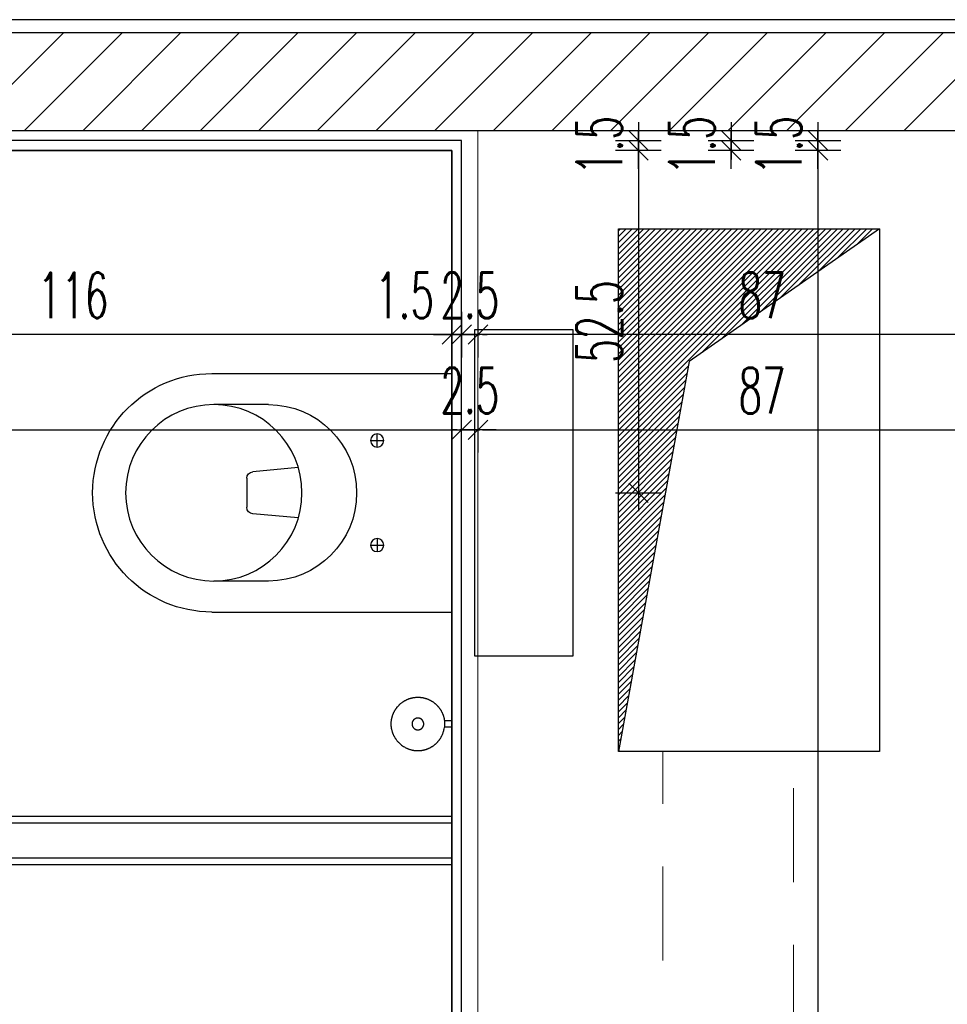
# Model space of a CAD drawing. Header units: centimetres. Extents: x -15121 to 30567, y -60641 to 0.
# Tile 27 of 256: x 2087 to 2229, y -25292 to -25142. Entities that reach past the tile are written whole.
import ezdxf

# ---------------------------------------------------------------- set-up
doc = ezdxf.new("R2010")
doc.units = ezdxf.units.CM
doc.header["$LTSCALE"] = 60
doc.linetypes.add('KRESKOWA', pattern=[0.4, 0.24, -0.16])
for name, color, linetype in [('A-----SZ', 8, 'Continuous'), ('AIKA podłoga wc pod meble', 8, 'Continuous'), ('AIKA sanitariaty', 7, 'Continuous'), ('AIKA TYNK', 5, 'Continuous'), ('AIKA widokowe', 7, 'Continuous'), ('AIKA wymiarowanie wc rzut', 7, 'Continuous'), ('AIKA ŚCIANA', 8, 'Continuous')]:
    doc.layers.add(name, color=color, linetype=linetype)
doc.layers.add('opisy', color=1, linetype='Continuous', lineweight=15)
doc.styles.add('wymiar', font='txt.shx', dxfattribs={"width": 0.6})
doc.dimstyles.new('Dwudziestka', dxfattribs={"dimtxt": 7, "dimasz": 0.7, "dimexe": 5, "dimexo": 0, "dimgap": 2.5, "dimtad": 1, "dimtoh": 1, "dimdec": 3, "dimrnd": 0.5, "dimdsep": 46, "dimtxsty": 'wymiar', "dimblk": 'znacznik', "dimcen": 0, "dimdle": 5, "dimse1": 1, "dimse2": 1, "dimclrd": 256, "dimclre": 256, "dimclrt": 256, "dimadec": 0, "dimazin": 0, "dimtfac": 0.4, "dimtdec": 3, "dimtix": 1, "dimtofl": 0, "dimtmove": 2, "dimatfit": 3, "dimldrblk": 'znacznik', "dimfxl": 1, "dimtolj": 1, "dimarcsym": 0})

# ---------------------------------------------------------------- blocks, each defined once
blk = doc.blocks.new('toaleta top')
at = {"layer": 'AIKA sanitariaty'}
for p, q in [((-18.25, 39.75), (-18.25, 3)), ((-13.5, 31.08), (-13.5, 39.45)), ((13.5, 31.08), (13.5, 39.45)), ((18.25, 39.75), (18.25, 3)), ((-3.85, 26.52), (-3.22, 33.48)), ((-2.22, 34.39), (2.22, 34.39)), ((3.85, 26.52), (3.22, 33.48)), ((-8, 15.44), (-8, 13.44)), ((8, 15.44), (8, 13.44)), ((-7, 14.44), (-9, 14.44)), ((7, 14.44), (9, 14.44)), ((-18.25, 3), (18.25, 3)), ((25, -0.5), (-25, -0.5)), ((-25, -0.5), (-25, -15.5)), ((25, -15.5), (25, -0.5)), ((-25, -15.5), (25, -15.5))]:
    blk.add_line(p, q, dxfattribs=at)
for centre, radius in [((0, 39.45), 13.5), ((-8, 14.44), 1), ((8, 14.44), 1)]:
    blk.add_circle(centre, radius, dxfattribs=at)
for centre, radius, start, end in [((0, 39.75), 18.25, 0, 180), ((-2.22, 33.39), 1, 90, 174.822), ((2.22, 33.39), 1, 5.178, 90), ((0, 31.08), 13.5, 180, 0)]:
    blk.add_arc(centre, radius, start, end, dxfattribs=at)
blk = doc.blocks.new('sl parawan')
at = {"layer": 'AIKA widokowe'}
for p, q in [((57.5, 110.72), (-51.65, 110.72)), ((57.5, 109.72), (-52.65, 109.72)), ((-52.65, 104.42), (57.5, 104.42)), ((-51.65, 103.42), (57.5, 103.42)), ((-51.65, 103.42), (57.5, 103.42))]:
    blk.add_line(p, q, dxfattribs=at)
blk = doc.blocks.new('sl szczotka rzut')
at = {"layer": 'AIKA sanitariaty', "transparency": 33554610}
for p, q in [((22238.01, -28535.25), (22238.01, -28534.12)), ((22239.01, -28535.25), (22238.01, -28535.25)), ((22239.01, -28535.25), (22239.01, -28534.12))]:
    blk.add_line(p, q, dxfattribs=at)
for points in [[(22235.26, -28527.56), (22235.39, -28527.42), (22235.5, -28527.29), (22235.6, -28527.19), (22235.69, -28527.1), (22235.78, -28527.02), (22235.85, -28526.95), (22235.92, -28526.89), (22235.99, -28526.84), (22236.06, -28526.79), (22236.12, -28526.74), (22236.18, -28526.7), (22236.24, -28526.66), (22236.3, -28526.62), (22236.35, -28526.58), (22236.41, -28526.55), (22236.47, -28526.51), (22236.53, -28526.48), (22236.59, -28526.45), (22236.65, -28526.42), (22236.71, -28526.39), (22236.77, -28526.36), (22236.83, -28526.33), (22236.89, -28526.3), (22236.95, -28526.28), (22237.01, -28526.25), (22237.07, -28526.23), (22237.14, -28526.2), (22237.2, -28526.18), (22237.26, -28526.16), (22237.33, -28526.14), (22237.39, -28526.12), (22237.46, -28526.1), (22237.52, -28526.09), (22237.59, -28526.07), (22237.65, -28526.06), (22237.72, -28526.04), (22237.78, -28526.03), (22237.85, -28526.02), (22237.91, -28526.01), (22237.98, -28526), (22238.05, -28525.99), (22238.11, -28525.98), (22238.18, -28525.98), (22238.25, -28525.97), (22238.31, -28525.97), (22238.38, -28525.97), (22238.45, -28525.97), (22238.51, -28525.97), (22238.58, -28525.97), (22238.65, -28525.97), (22238.71, -28525.97), (22238.78, -28525.97), (22238.85, -28525.98), (22238.91, -28525.98), (22238.98, -28525.99), (22239.05, -28526), (22239.11, -28526.01), (22239.18, -28526.02), (22239.25, -28526.03), (22239.31, -28526.04), (22239.38, -28526.06), (22239.44, -28526.07), (22239.51, -28526.09), (22239.57, -28526.1), (22239.64, -28526.12), (22239.7, -28526.14), (22239.76, -28526.16), (22239.83, -28526.18), (22239.89, -28526.2), (22239.95, -28526.23), (22240.02, -28526.25), (22240.08, -28526.28), (22240.14, -28526.3), (22240.2, -28526.33), (22240.26, -28526.36), (22240.32, -28526.39), (22240.38, -28526.42), (22240.44, -28526.45), (22240.5, -28526.48), (22240.56, -28526.51), (22240.62, -28526.55), (22240.67, -28526.58), (22240.73, -28526.62), (22240.79, -28526.65), (22240.84, -28526.69), (22240.9, -28526.73), (22240.95, -28526.77), (22241, -28526.81), (22241.06, -28526.85), (22241.11, -28526.89), (22241.16, -28526.94), (22241.21, -28526.98), (22241.26, -28527.02), (22241.31, -28527.07), (22241.36, -28527.12), (22241.41, -28527.16), (22241.45, -28527.21), (22241.5, -28527.26), (22241.54, -28527.31), (22241.59, -28527.36), (22241.63, -28527.41), (22241.67, -28527.46), (22241.72, -28527.51), (22241.76, -28527.56), (22241.8, -28527.62), (22241.84, -28527.67), (22241.88, -28527.73), (22241.91, -28527.78), (22241.95, -28527.84), (22241.99, -28527.89), (22242.02, -28527.95), (22242.05, -28528.01), (22242.09, -28528.07), (22242.12, -28528.13), (22242.15, -28528.19), (22242.18, -28528.25), (22242.21, -28528.31), (22242.24, -28528.37), (22242.27, -28528.43), (22242.29, -28528.49), (22242.32, -28528.55), (22242.34, -28528.61), (22242.36, -28528.68), (22242.39, -28528.74), (22242.41, -28528.8), (22242.43, -28528.87), (22242.45, -28528.93), (22242.46, -28529), (22242.48, -28529.06), (22242.5, -28529.13), (22242.51, -28529.19), (22242.52, -28529.26), (22242.54, -28529.32), (22242.55, -28529.39), (22242.56, -28529.45), (22242.57, -28529.52), (22242.58, -28529.59), (22242.58, -28529.65), (22242.59, -28529.72), (22242.59, -28529.79), (22242.6, -28529.85), (22242.6, -28529.92), (22242.6, -28529.99), (22242.6, -28530.05), (22242.6, -28530.12), (22242.6, -28530.19), (22242.6, -28530.25), (22242.59, -28530.32), (22242.59, -28530.39), (22242.58, -28530.45), (22242.58, -28530.52), (22242.57, -28530.59), (22242.56, -28530.65), (22242.55, -28530.72), (22242.54, -28530.79), (22242.52, -28530.85), (22242.51, -28530.92), (22242.5, -28530.98), (22242.48, -28531.05), (22242.46, -28531.11), (22242.45, -28531.18), (22242.43, -28531.24), (22242.41, -28531.3), (22242.39, -28531.37), (22242.36, -28531.43), (22242.34, -28531.49), (22242.32, -28531.56), (22242.29, -28531.62), (22242.27, -28531.68), (22242.24, -28531.74), (22242.21, -28531.8), (22242.18, -28531.86), (22242.15, -28531.92), (22242.12, -28531.98), (22242.09, -28532.04), (22242.05, -28532.1), (22242.02, -28532.16), (22241.99, -28532.21), (22241.95, -28532.27), (22241.91, -28532.33), (22241.88, -28532.38), (22241.84, -28532.44), (22241.8, -28532.49), (22241.76, -28532.54), (22241.72, -28532.6), (22241.67, -28532.65), (22241.63, -28532.7), (22241.59, -28532.75), (22241.54, -28532.8), (22241.5, -28532.85), (22241.45, -28532.9), (22241.41, -28532.94), (22241.36, -28532.99), (22241.31, -28533.04), (22241.26, -28533.08), (22241.21, -28533.13), (22241.16, -28533.17), (22241.11, -28533.21), (22241.06, -28533.26), (22241, -28533.3), (22240.95, -28533.34), (22240.9, -28533.38), (22240.84, -28533.42), (22240.79, -28533.45), (22240.73, -28533.49), (22240.67, -28533.53), (22240.62, -28533.56), (22240.56, -28533.59), (22240.5, -28533.63), (22240.44, -28533.66), (22240.38, -28533.69), (22240.32, -28533.72), (22240.26, -28533.75), (22240.2, -28533.78), (22240.14, -28533.8), (22240.08, -28533.83), (22240.02, -28533.86), (22239.95, -28533.88), (22239.89, -28533.9), (22239.83, -28533.93), (22239.76, -28533.95), (22239.7, -28533.97), (22239.64, -28533.99), (22239.57, -28534), (22239.51, -28534.02), (22239.44, -28534.04), (22239.38, -28534.05), (22239.32, -28534.06), (22239.27, -28534.07), (22239.22, -28534.09), (22239.17, -28534.09), (22239.13, -28534.1), (22239.1, -28534.11), (22239.07, -28534.11), (22239.05, -28534.11), (22239.03, -28534.12), (22239.01, -28534.12), (22238.99, -28534.12), (22238.97, -28534.12), (22238.94, -28534.12), (22238.9, -28534.13), (22238.86, -28534.13), (22238.81, -28534.13), (22238.75, -28534.13), (22238.69, -28534.14), (22238.62, -28534.14), (22238.55, -28534.14), (22238.47, -28534.14), (22238.39, -28534.14), (22238.31, -28534.13), (22238.23, -28534.13), (22238.16, -28534.13), (22238.1, -28534.12), (22238.04, -28534.12), (22238, -28534.12), (22237.98, -28534.12)], [(22235.26, -28527.56), (22235.16, -28527.72), (22235.07, -28527.86), (22234.99, -28527.98), (22234.93, -28528.09), (22234.88, -28528.19), (22234.83, -28528.29), (22234.79, -28528.37), (22234.76, -28528.45), (22234.73, -28528.52), (22234.7, -28528.6), (22234.67, -28528.67), (22234.65, -28528.73), (22234.62, -28528.8), (22234.6, -28528.87), (22234.58, -28528.93), (22234.56, -28529), (22234.55, -28529.06), (22234.53, -28529.13), (22234.52, -28529.19), (22234.5, -28529.26), (22234.49, -28529.32), (22234.48, -28529.39), (22234.47, -28529.45), (22234.46, -28529.52), (22234.45, -28529.59), (22234.45, -28529.65), (22234.44, -28529.72), (22234.43, -28529.79), (22234.43, -28529.85), (22234.43, -28529.92), (22234.43, -28529.99), (22234.43, -28530.05), (22234.43, -28530.12), (22234.43, -28530.19), (22234.43, -28530.25), (22234.43, -28530.32), (22234.44, -28530.39), (22234.45, -28530.45), (22234.45, -28530.52), (22234.46, -28530.59), (22234.47, -28530.65), (22234.48, -28530.72), (22234.49, -28530.79), (22234.5, -28530.85), (22234.52, -28530.92), (22234.53, -28530.98), (22234.55, -28531.05), (22234.56, -28531.11), (22234.58, -28531.18), (22234.6, -28531.24), (22234.62, -28531.3), (22234.64, -28531.37), (22234.66, -28531.43), (22234.69, -28531.49), (22234.71, -28531.56), (22234.74, -28531.62), (22234.76, -28531.68), (22234.79, -28531.74), (22234.82, -28531.8), (22234.85, -28531.86), (22234.88, -28531.92), (22234.91, -28531.98), (22234.94, -28532.04), (22234.97, -28532.1), (22235.01, -28532.16), (22235.04, -28532.21), (22235.08, -28532.27), (22235.11, -28532.33), (22235.15, -28532.38), (22235.19, -28532.44), (22235.23, -28532.49), (22235.27, -28532.54), (22235.31, -28532.6), (22235.35, -28532.65), (22235.4, -28532.7), (22235.44, -28532.75), (22235.48, -28532.8), (22235.53, -28532.85), (22235.58, -28532.9), (22235.62, -28532.94), (22235.67, -28532.99), (22235.72, -28533.04), (22235.77, -28533.08), (22235.82, -28533.13), (22235.87, -28533.17), (22235.92, -28533.21), (22235.97, -28533.26), (22236.03, -28533.3), (22236.08, -28533.34), (22236.13, -28533.38), (22236.19, -28533.42), (22236.24, -28533.45), (22236.3, -28533.49), (22236.36, -28533.53), (22236.41, -28533.56), (22236.47, -28533.59), (22236.53, -28533.63), (22236.59, -28533.66), (22236.65, -28533.69), (22236.71, -28533.72), (22236.78, -28533.75), (22236.84, -28533.78), (22236.92, -28533.81), (22236.99, -28533.85), (22237.07, -28533.88), (22237.16, -28533.91), (22237.26, -28533.94), (22237.37, -28533.97), (22237.49, -28534.01), (22237.63, -28534.04), (22237.79, -28534.08), (22237.98, -28534.12)]]:
    blk.add_lwpolyline(points, dxfattribs=at)
blk.add_lwpolyline([(22239.38, -28530.29), (22239.39, -28530.27), (22239.39, -28530.26), (22239.39, -28530.24), (22239.39, -28530.23), (22239.4, -28530.21), (22239.4, -28530.2), (22239.4, -28530.19), (22239.4, -28530.17), (22239.41, -28530.16), (22239.41, -28530.14), (22239.41, -28530.13), (22239.41, -28530.11), (22239.41, -28530.1), (22239.41, -28530.08), (22239.41, -28530.07), (22239.41, -28530.05), (22239.41, -28530.04), (22239.41, -28530.02), (22239.41, -28530.01), (22239.41, -28530), (22239.41, -28529.98), (22239.41, -28529.97), (22239.41, -28529.95), (22239.4, -28529.94), (22239.4, -28529.92), (22239.4, -28529.91), (22239.4, -28529.89), (22239.39, -28529.88), (22239.39, -28529.86), (22239.39, -28529.85), (22239.39, -28529.84), (22239.38, -28529.82), (22239.38, -28529.81), (22239.37, -28529.79), (22239.37, -28529.78), (22239.36, -28529.77), (22239.36, -28529.75), (22239.35, -28529.74), (22239.35, -28529.72), (22239.34, -28529.71), (22239.34, -28529.7), (22239.33, -28529.68), (22239.33, -28529.67), (22239.32, -28529.66), (22239.31, -28529.64), (22239.31, -28529.63), (22239.3, -28529.62), (22239.29, -28529.6), (22239.28, -28529.59), (22239.28, -28529.58), (22239.27, -28529.57), (22239.26, -28529.55), (22239.25, -28529.54), (22239.24, -28529.53), (22239.24, -28529.52), (22239.23, -28529.51), (22239.22, -28529.5), (22239.21, -28529.48), (22239.2, -28529.47), (22239.19, -28529.46), (22239.18, -28529.45), (22239.17, -28529.44), (22239.16, -28529.43), (22239.15, -28529.42), (22239.14, -28529.41), (22239.13, -28529.4), (22239.12, -28529.39), (22239.11, -28529.38), (22239.1, -28529.37), (22239.08, -28529.36), (22239.07, -28529.35), (22239.06, -28529.34), (22239.05, -28529.33), (22239.04, -28529.32), (22239.03, -28529.32), (22239.01, -28529.31), (22239, -28529.3), (22238.99, -28529.29), (22238.98, -28529.28), (22238.96, -28529.28), (22238.95, -28529.27), (22238.94, -28529.26), (22238.92, -28529.25), (22238.91, -28529.25), (22238.9, -28529.24), (22238.88, -28529.24), (22238.87, -28529.23), (22238.86, -28529.22), (22238.84, -28529.22), (22238.83, -28529.21), (22238.82, -28529.21), (22238.8, -28529.2), (22238.79, -28529.2), (22238.77, -28529.19), (22238.76, -28529.19), (22238.75, -28529.19), (22238.73, -28529.18), (22238.72, -28529.18), (22238.7, -28529.18), (22238.69, -28529.17), (22238.67, -28529.17), (22238.66, -28529.17), (22238.65, -28529.17), (22238.63, -28529.16), (22238.62, -28529.16), (22238.6, -28529.16), (22238.59, -28529.16), (22238.57, -28529.16), (22238.56, -28529.16), (22238.54, -28529.16), (22238.53, -28529.16), (22238.51, -28529.16), (22238.5, -28529.16), (22238.48, -28529.16), (22238.47, -28529.16), (22238.46, -28529.16), (22238.44, -28529.16), (22238.43, -28529.16), (22238.41, -28529.16), (22238.4, -28529.16), (22238.38, -28529.17), (22238.37, -28529.17), (22238.35, -28529.17), (22238.34, -28529.17), (22238.32, -28529.18), (22238.31, -28529.18), (22238.3, -28529.18), (22238.28, -28529.19), (22238.27, -28529.19), (22238.25, -28529.19), (22238.24, -28529.2), (22238.23, -28529.2), (22238.21, -28529.21), (22238.2, -28529.21), (22238.18, -28529.22), (22238.17, -28529.22), (22238.16, -28529.23), (22238.14, -28529.24), (22238.13, -28529.24), (22238.12, -28529.25), (22238.1, -28529.25), (22238.09, -28529.26), (22238.08, -28529.27), (22238.07, -28529.28), (22238.05, -28529.28), (22238.04, -28529.29), (22238.03, -28529.3), (22238.02, -28529.31), (22238, -28529.32), (22237.99, -28529.32), (22237.98, -28529.33), (22237.97, -28529.34), (22237.96, -28529.35), (22237.94, -28529.36), (22237.93, -28529.37), (22237.92, -28529.38), (22237.91, -28529.39), (22237.9, -28529.4), (22237.89, -28529.41), (22237.88, -28529.42), (22237.87, -28529.43), (22237.86, -28529.44), (22237.85, -28529.45), (22237.84, -28529.46), (22237.83, -28529.47), (22237.82, -28529.48), (22237.81, -28529.5), (22237.8, -28529.51), (22237.79, -28529.52), (22237.78, -28529.53), (22237.78, -28529.54), (22237.77, -28529.55), (22237.76, -28529.57), (22237.75, -28529.58), (22237.74, -28529.59), (22237.74, -28529.6), (22237.73, -28529.62), (22237.72, -28529.63), (22237.72, -28529.64), (22237.71, -28529.66), (22237.7, -28529.67), (22237.7, -28529.68), (22237.69, -28529.7), (22237.68, -28529.71), (22237.68, -28529.72), (22237.67, -28529.74), (22237.67, -28529.75), (22237.66, -28529.77), (22237.66, -28529.78), (22237.65, -28529.79), (22237.65, -28529.81), (22237.65, -28529.82), (22237.64, -28529.84), (22237.64, -28529.85), (22237.64, -28529.86), (22237.63, -28529.88), (22237.63, -28529.89), (22237.63, -28529.91), (22237.63, -28529.92), (22237.62, -28529.94), (22237.62, -28529.95), (22237.62, -28529.97), (22237.62, -28529.98), (22237.62, -28530), (22237.62, -28530.01), (22237.62, -28530.02), (22237.62, -28530.04), (22237.62, -28530.05), (22237.62, -28530.07), (22237.62, -28530.08), (22237.62, -28530.1), (22237.62, -28530.11), (22237.62, -28530.13), (22237.62, -28530.14), (22237.62, -28530.16), (22237.62, -28530.17), (22237.63, -28530.19), (22237.63, -28530.2), (22237.63, -28530.21), (22237.63, -28530.23), (22237.64, -28530.24), (22237.64, -28530.26), (22237.64, -28530.27), (22237.65, -28530.29), (22237.65, -28530.3), (22237.65, -28530.31), (22237.66, -28530.33), (22237.66, -28530.34), (22237.67, -28530.36), (22237.67, -28530.37), (22237.68, -28530.38), (22237.68, -28530.4), (22237.69, -28530.41), (22237.7, -28530.42), (22237.7, -28530.44), (22237.71, -28530.45), (22237.72, -28530.46), (22237.72, -28530.48), (22237.73, -28530.49), (22237.74, -28530.5), (22237.74, -28530.52), (22237.75, -28530.53), (22237.76, -28530.54), (22237.77, -28530.55), (22237.78, -28530.56), (22237.78, -28530.58), (22237.79, -28530.59), (22237.8, -28530.6), (22237.81, -28530.61), (22237.82, -28530.62), (22237.83, -28530.63), (22237.84, -28530.65), (22237.85, -28530.66), (22237.86, -28530.67), (22237.87, -28530.68), (22237.88, -28530.69), (22237.89, -28530.7), (22237.9, -28530.71), (22237.91, -28530.72), (22237.92, -28530.73), (22237.93, -28530.74), (22237.94, -28530.75), (22237.96, -28530.76), (22237.97, -28530.77), (22237.98, -28530.78), (22237.99, -28530.78), (22238, -28530.79), (22238.02, -28530.8), (22238.03, -28530.81), (22238.04, -28530.82), (22238.05, -28530.82), (22238.07, -28530.83), (22238.08, -28530.84), (22238.09, -28530.85), (22238.1, -28530.85), (22238.12, -28530.86), (22238.13, -28530.87), (22238.14, -28530.87), (22238.16, -28530.88), (22238.17, -28530.88), (22238.18, -28530.89), (22238.2, -28530.89), (22238.21, -28530.9), (22238.23, -28530.9), (22238.24, -28530.91), (22238.25, -28530.91), (22238.27, -28530.92), (22238.28, -28530.92), (22238.3, -28530.92), (22238.31, -28530.93), (22238.32, -28530.93), (22238.34, -28530.93), (22238.35, -28530.94), (22238.37, -28530.94), (22238.38, -28530.94), (22238.4, -28530.94), (22238.41, -28530.95), (22238.43, -28530.95), (22238.44, -28530.95), (22238.46, -28530.95), (22238.47, -28530.95), (22238.48, -28530.95), (22238.5, -28530.95), (22238.51, -28530.95), (22238.53, -28530.95), (22238.54, -28530.95), (22238.56, -28530.95), (22238.57, -28530.95), (22238.59, -28530.95), (22238.6, -28530.95), (22238.62, -28530.95), (22238.63, -28530.94), (22238.65, -28530.94), (22238.66, -28530.94), (22238.67, -28530.94), (22238.69, -28530.93), (22238.7, -28530.93), (22238.72, -28530.93), (22238.73, -28530.92), (22238.75, -28530.92), (22238.76, -28530.92), (22238.77, -28530.91), (22238.79, -28530.91), (22238.8, -28530.9), (22238.82, -28530.9), (22238.83, -28530.89), (22238.84, -28530.89), (22238.86, -28530.88), (22238.87, -28530.88), (22238.88, -28530.87), (22238.9, -28530.87), (22238.91, -28530.86), (22238.92, -28530.85), (22238.94, -28530.85), (22238.95, -28530.84), (22238.96, -28530.83), (22238.98, -28530.82), (22238.99, -28530.82), (22239, -28530.81), (22239.01, -28530.8), (22239.03, -28530.79), (22239.04, -28530.78), (22239.05, -28530.78), (22239.06, -28530.77), (22239.07, -28530.76), (22239.08, -28530.75), (22239.1, -28530.74), (22239.11, -28530.73), (22239.12, -28530.72), (22239.13, -28530.71), (22239.14, -28530.7), (22239.15, -28530.69), (22239.16, -28530.68), (22239.17, -28530.67), (22239.18, -28530.66), (22239.19, -28530.65), (22239.2, -28530.63), (22239.21, -28530.62), (22239.22, -28530.61), (22239.23, -28530.6), (22239.24, -28530.59), (22239.24, -28530.58), (22239.25, -28530.56), (22239.26, -28530.55), (22239.27, -28530.54), (22239.28, -28530.53), (22239.28, -28530.52), (22239.29, -28530.5), (22239.3, -28530.49), (22239.31, -28530.48), (22239.31, -28530.46), (22239.32, -28530.45), (22239.33, -28530.44), (22239.33, -28530.42), (22239.34, -28530.41), (22239.34, -28530.4), (22239.35, -28530.38), (22239.35, -28530.37), (22239.36, -28530.36), (22239.36, -28530.34), (22239.37, -28530.33), (22239.37, -28530.31), (22239.38, -28530.3)], close=True, dxfattribs=at)
blk = doc.blocks.new('znacznik')
at = {"color": 0}
for points in [[(0, -5), (0, 5)], [(-4, 0), (4, 0)]]:
    blk.add_lwpolyline(points, dxfattribs=at)
at = {"color": 1}
blk.add_lwpolyline([(-2.12, -2.12), (2.12, 2.12)], dxfattribs=at)
blk = doc.blocks.new('*D5037')
at = {"layer": 'AIKA wymiarowanie wc rzut', "lineweight": -2, "transparency": 16777216}
blk.add_line((2181.7, -25162.4), (2181.7, -25213.41), dxfattribs=at)
at = {"layer": 'Defpoints', "color": 0, "transparency": 16777216}
for p in [(2136.71, -25161.7), (2125.06, -25214.11), (2181.7, -25214.11)]:
    blk.add_point(p, dxfattribs=at)
at = {"layer": 'AIKA wymiarowanie wc rzut', "linetype": 'ByBlock', "lineweight": -2, "transparency": 16777216, "xscale": 0.7, "yscale": 0.7, "zscale": 0.7}
for p, rotation in [((2181.7, -25161.7), 90), ((2181.7, -25214.11), 270)]:
    blk.add_blockref('znacznik', p, dxfattribs=dict(at, rotation=rotation))
at = {"layer": 'AIKA wymiarowanie wc rzut', "transparency": 16777216, "insert": (2175.7, -25187.9), "char_height": 7, "attachment_point": 5, "rotation": 90, "style": 'wymiar'}
blk.add_mtext('\\A1;52.5', dxfattribs=at)
blk = doc.blocks.new('*D5049')
at = {"layer": 'AIKA wymiarowanie wc rzut', "lineweight": -2, "transparency": 16777216}
for p, q in [((2181.7, -25159.5), (2181.7, -25158.8)), ((2181.7, -25162.4), (2181.7, -25163.1))]:
    blk.add_line(p, q, dxfattribs=at)
at = {"layer": 'Defpoints', "color": 0, "transparency": 16777216}
for p in [(2154.64, -25160.2), (2181.7, -25160.2), (2153.14, -25161.7)]:
    blk.add_point(p, dxfattribs=at)
at = {"layer": 'AIKA wymiarowanie wc rzut', "linetype": 'ByBlock', "lineweight": -2, "transparency": 16777216, "xscale": 0.7, "yscale": 0.7, "zscale": 0.7}
for p, rotation in [((2181.7, -25160.2), 270), ((2181.7, -25161.7), 90)]:
    blk.add_blockref('znacznik', p, dxfattribs=dict(at, rotation=rotation))
at = {"layer": 'AIKA wymiarowanie wc rzut', "transparency": 16777216, "insert": (2175.7, -25160.95), "char_height": 7, "attachment_point": 5, "rotation": 90, "style": 'wymiar'}
blk.add_mtext('\\A1;1.5', dxfattribs=at)
blk = doc.blocks.new('*D5050')
at = {"layer": 'AIKA wymiarowanie wc rzut', "lineweight": -2, "transparency": 16777216}
for p, q in [((2195.9, -25159.5), (2195.9, -25158.8)), ((2195.9, -25162.4), (2195.9, -25163.1))]:
    blk.add_line(p, q, dxfattribs=at)
at = {"layer": 'Defpoints', "color": 0, "transparency": 16777216}
for p in [(2154.64, -25160.2), (2151.7, -25161.7), (2195.9, -25161.7)]:
    blk.add_point(p, dxfattribs=at)
at = {"layer": 'AIKA wymiarowanie wc rzut', "linetype": 'ByBlock', "lineweight": -2, "transparency": 16777216, "xscale": 0.7, "yscale": 0.7, "zscale": 0.7}
for p, rotation in [((2195.9, -25160.2), 270), ((2195.9, -25161.7), 90)]:
    blk.add_blockref('znacznik', p, dxfattribs=dict(at, rotation=rotation))
at = {"layer": 'AIKA wymiarowanie wc rzut', "transparency": 16777216, "insert": (2189.9, -25160.95), "char_height": 7, "attachment_point": 5, "rotation": 90, "style": 'wymiar'}
blk.add_mtext('\\A1;1.5', dxfattribs=at)
blk = doc.blocks.new('*D5059')
at = {"layer": 'AIKA wymiarowanie wc rzut', "lineweight": -2, "transparency": 16777216}
for p, q in [((2209.2, -25159.5), (2209.2, -25158.8)), ((2209.2, -25162.4), (2209.2, -25163.1))]:
    blk.add_line(p, q, dxfattribs=at)
at = {"layer": 'Defpoints', "color": 0, "transparency": 16777216}
for p in [(2154.64, -25160.2), (2151.7, -25161.7), (2209.2, -25161.7)]:
    blk.add_point(p, dxfattribs=at)
at = {"layer": 'AIKA wymiarowanie wc rzut', "linetype": 'ByBlock', "lineweight": -2, "transparency": 16777216, "xscale": 0.7, "yscale": 0.7, "zscale": 0.7}
for p, rotation in [((2209.2, -25160.2), 270), ((2209.2, -25161.7), 90)]:
    blk.add_blockref('znacznik', p, dxfattribs=dict(at, rotation=rotation))
at = {"layer": 'AIKA wymiarowanie wc rzut', "transparency": 16777216, "insert": (2203.2, -25160.95), "char_height": 7, "attachment_point": 5, "rotation": 90, "style": 'wymiar'}
blk.add_mtext('\\A1;1.5', dxfattribs=at)
blk = doc.blocks.new('*D5060')
at = {"layer": 'AIKA wymiarowanie wc rzut', "lineweight": -2, "transparency": 16777216}
blk.add_line((2209.2, -25162.4), (2209.2, -25585), dxfattribs=at)
at = {"layer": 'Defpoints', "color": 0, "transparency": 16777216}
for p in [(2151.7, -25161.7), (2153.14, -25585.7), (2209.2, -25585.7)]:
    blk.add_point(p, dxfattribs=at)
at = {"layer": 'AIKA wymiarowanie wc rzut', "linetype": 'ByBlock', "lineweight": -2, "transparency": 16777216, "xscale": 0.7, "yscale": 0.7, "zscale": 0.7}
for p, rotation in [((2209.2, -25161.7), 90), ((2209.2, -25585.7), 270)]:
    blk.add_blockref('znacznik', p, dxfattribs=dict(at, rotation=rotation))
at = {"layer": 'AIKA wymiarowanie wc rzut', "transparency": 16777216, "insert": (2203.2, -25373.7), "char_height": 7, "attachment_point": 5, "rotation": 90, "style": 'wymiar'}
blk.add_mtext('\\A1;424', dxfattribs=at)
blk = doc.blocks.new('*D5820')
at = {"layer": 'AIKA wymiarowanie wc rzut', "lineweight": -2, "transparency": 16777216}
blk.add_line((2243.44, -25189.9), (2157.84, -25189.9), dxfattribs=at)
at = {"layer": 'Defpoints', "color": 0, "transparency": 16777216}
for p in [(2157.14, -25185.3), (2157.14, -25189.9), (2244.14, -25189.9)]:
    blk.add_point(p, dxfattribs=at)
at = {"layer": 'AIKA wymiarowanie wc rzut', "lineweight": -2, "transparency": 16777216, "xscale": 0.7, "yscale": 0.7, "zscale": 0.7, "rotation": 180}
blk.add_blockref('znacznik', (2157.14, -25189.9), dxfattribs=at)
at = {"layer": 'AIKA wymiarowanie wc rzut', "lineweight": -2, "transparency": 16777216, "xscale": 0.7, "yscale": 0.7, "zscale": 0.7}
blk.add_blockref('znacznik', (2244.14, -25189.9), dxfattribs=at)
at = {"layer": 'AIKA wymiarowanie wc rzut', "transparency": 16777216, "insert": (2200.64, -25183.9), "char_height": 7, "attachment_point": 5, "style": 'wymiar'}
blk.add_mtext('\\A1;87', dxfattribs=at)
blk = doc.blocks.new('*D5821')
at = {"layer": 'AIKA wymiarowanie wc rzut', "lineweight": -2, "transparency": 16777216}
for p, q in [((2153.94, -25189.9), (2153.24, -25189.9)), ((2157.84, -25189.9), (2158.54, -25189.9))]:
    blk.add_line(p, q, dxfattribs=at)
at = {"layer": 'Defpoints', "color": 0, "transparency": 16777216}
for p in [(2154.64, -25185.1), (2157.14, -25185.3), (2154.64, -25189.9)]:
    blk.add_point(p, dxfattribs=at)
at = {"layer": 'AIKA wymiarowanie wc rzut', "lineweight": -2, "transparency": 16777216, "xscale": 0.7, "yscale": 0.7, "zscale": 0.7}
blk.add_blockref('znacznik', (2154.64, -25189.9), dxfattribs=at)
at = {"layer": 'AIKA wymiarowanie wc rzut', "lineweight": -2, "transparency": 16777216, "xscale": 0.7, "yscale": 0.7, "zscale": 0.7, "rotation": 180}
blk.add_blockref('znacznik', (2157.14, -25189.9), dxfattribs=at)
at = {"layer": 'AIKA wymiarowanie wc rzut', "transparency": 16777216, "insert": (2155.89, -25183.9), "char_height": 7, "attachment_point": 5, "style": 'wymiar'}
blk.add_mtext('\\A1;2.5', dxfattribs=at)
blk = doc.blocks.new('*D5822')
at = {"layer": 'AIKA wymiarowanie wc rzut', "lineweight": -2, "transparency": 16777216}
for p, q in [((2152.44, -25189.9), (2151.74, -25189.9)), ((2155.34, -25189.9), (2156.04, -25189.9))]:
    blk.add_line(p, q, dxfattribs=at)
at = {"layer": 'Defpoints', "color": 0, "transparency": 16777216}
for p in [(2154.64, -25185.1), (2153.14, -25189.9), (2153.14, -25189.9)]:
    blk.add_point(p, dxfattribs=at)
at = {"layer": 'AIKA wymiarowanie wc rzut', "lineweight": -2, "transparency": 16777216, "xscale": 0.7, "yscale": 0.7, "zscale": 0.7}
blk.add_blockref('znacznik', (2153.14, -25189.9), dxfattribs=at)
at = {"layer": 'AIKA wymiarowanie wc rzut', "lineweight": -2, "transparency": 16777216, "xscale": 0.7, "yscale": 0.7, "zscale": 0.7, "rotation": 180}
blk.add_blockref('znacznik', (2154.64, -25189.9), dxfattribs=at)
at = {"layer": 'AIKA wymiarowanie wc rzut', "transparency": 16777216, "insert": (2145.91, -25183.9), "char_height": 7, "attachment_point": 5, "style": 'wymiar'}
blk.add_mtext('\\A1;1.5', dxfattribs=at)
blk = doc.blocks.new('*D5823')
at = {"layer": 'AIKA wymiarowanie wc rzut', "lineweight": -2, "transparency": 16777216}
blk.add_line((2152.44, -25189.9), (2037.84, -25189.9), dxfattribs=at)
at = {"layer": 'Defpoints', "color": 0, "transparency": 16777216}
for p in [(2037.14, -25161.86), (2037.14, -25189.9), (2153.14, -25189.9)]:
    blk.add_point(p, dxfattribs=at)
at = {"layer": 'AIKA wymiarowanie wc rzut', "lineweight": -2, "transparency": 16777216, "xscale": 0.7, "yscale": 0.7, "zscale": 0.7, "rotation": 180}
blk.add_blockref('znacznik', (2037.14, -25189.9), dxfattribs=at)
at = {"layer": 'AIKA wymiarowanie wc rzut', "lineweight": -2, "transparency": 16777216, "xscale": 0.7, "yscale": 0.7, "zscale": 0.7}
blk.add_blockref('znacznik', (2153.14, -25189.9), dxfattribs=at)
at = {"layer": 'AIKA wymiarowanie wc rzut', "transparency": 16777216, "insert": (2095.14, -25183.9), "char_height": 7, "attachment_point": 5, "style": 'wymiar'}
blk.add_mtext('\\A1;116', dxfattribs=at)
blk = doc.blocks.new('*D5850')
at = {"layer": 'AIKA wymiarowanie wc rzut', "lineweight": -2, "transparency": 16777216}
blk.add_line((1832.5, -25204.46), (2153.94, -25204.46), dxfattribs=at)
at = {"layer": 'Defpoints', "color": 0, "transparency": 16777216}
for p in [(2154.64, -25160.2), (1831.8, -25166.7), (2154.64, -25204.46)]:
    blk.add_point(p, dxfattribs=at)
at = {"layer": 'AIKA wymiarowanie wc rzut', "lineweight": -2, "transparency": 16777216, "xscale": 0.7, "yscale": 0.7, "zscale": 0.7, "rotation": 180}
blk.add_blockref('znacznik', (1831.8, -25204.46), dxfattribs=at)
at = {"layer": 'AIKA wymiarowanie wc rzut', "lineweight": -2, "transparency": 16777216, "xscale": 0.7, "yscale": 0.7, "zscale": 0.7}
blk.add_blockref('znacznik', (2154.64, -25204.46), dxfattribs=at)
at = {"layer": 'AIKA wymiarowanie wc rzut', "transparency": 16777216, "insert": (1993.22, -25198.46), "char_height": 7, "attachment_point": 5, "style": 'wymiar'}
blk.add_mtext('\\A1;323', dxfattribs=at)
blk = doc.blocks.new('*D5851')
at = {"layer": 'AIKA wymiarowanie wc rzut', "lineweight": -2, "transparency": 16777216}
for p, q in [((2153.94, -25204.46), (2153.24, -25204.46)), ((2157.84, -25204.46), (2158.54, -25204.46))]:
    blk.add_line(p, q, dxfattribs=at)
at = {"layer": 'Defpoints', "color": 0, "transparency": 16777216}
for p in [(2157.14, -25158.7), (2154.64, -25160.2), (2157.14, -25204.46)]:
    blk.add_point(p, dxfattribs=at)
at = {"layer": 'AIKA wymiarowanie wc rzut', "lineweight": -2, "transparency": 16777216, "xscale": 0.7, "yscale": 0.7, "zscale": 0.7}
blk.add_blockref('znacznik', (2154.64, -25204.46), dxfattribs=at)
at = {"layer": 'AIKA wymiarowanie wc rzut', "lineweight": -2, "transparency": 16777216, "xscale": 0.7, "yscale": 0.7, "zscale": 0.7, "rotation": 180}
blk.add_blockref('znacznik', (2157.14, -25204.46), dxfattribs=at)
at = {"layer": 'AIKA wymiarowanie wc rzut', "transparency": 16777216, "insert": (2155.89, -25198.46), "char_height": 7, "attachment_point": 5, "style": 'wymiar'}
blk.add_mtext('\\A1;2.5', dxfattribs=at)
blk = doc.blocks.new('*D5852')
at = {"layer": 'AIKA wymiarowanie wc rzut', "lineweight": -2, "transparency": 16777216}
blk.add_line((2157.84, -25204.46), (2243.44, -25204.46), dxfattribs=at)
at = {"layer": 'Defpoints', "color": 0, "transparency": 16777216}
for p in [(2157.14, -25158.7), (2244.14, -25158.7), (2244.14, -25204.46)]:
    blk.add_point(p, dxfattribs=at)
at = {"layer": 'AIKA wymiarowanie wc rzut', "lineweight": -2, "transparency": 16777216, "xscale": 0.7, "yscale": 0.7, "zscale": 0.7, "rotation": 180}
blk.add_blockref('znacznik', (2157.14, -25204.46), dxfattribs=at)
at = {"layer": 'AIKA wymiarowanie wc rzut', "lineweight": -2, "transparency": 16777216, "xscale": 0.7, "yscale": 0.7, "zscale": 0.7}
blk.add_blockref('znacznik', (2244.14, -25204.46), dxfattribs=at)
at = {"layer": 'AIKA wymiarowanie wc rzut', "transparency": 16777216, "insert": (2200.64, -25198.46), "char_height": 7, "attachment_point": 5, "style": 'wymiar'}
blk.add_mtext('\\A1;87', dxfattribs=at)

msp = doc.modelspace()

# ---------------------------------------------------------------- linework, layer by layer
at = {"layer": 'A-----SZ'}
for p, q in [((2657.6412, -25143.6963), (1739.1412, -25143.6963)), ((2078.6565, -25158.6963), (2093.6565, -25143.6963)), ((2087.6368, -25158.6963), (2102.6368, -25143.6963)), ((2096.617, -25158.6963), (2111.617, -25143.6963)), ((2105.5973, -25158.6963), (2120.5973, -25143.6963)), ((2114.5775, -25158.6963), (2129.5775, -25143.6963)), ((2123.5578, -25158.6963), (2138.5578, -25143.6963)), ((2132.5381, -25158.6963), (2147.5381, -25143.6963)), ((2141.5183, -25158.6963), (2156.5183, -25143.6963)), ((2150.4986, -25158.6963), (2165.4986, -25143.6963)), ((2159.4788, -25158.6963), (2174.4788, -25143.6963)), ((2168.4591, -25158.6963), (2183.4591, -25143.6963)), ((2177.4393, -25158.6963), (2192.4393, -25143.6963)), ((2186.4196, -25158.6963), (2201.4196, -25143.6963)), ((2195.3999, -25158.6963), (2210.3999, -25143.6963)), ((2204.3801, -25158.6963), (2219.3801, -25143.6963)), ((2213.3604, -25158.6963), (2228.3604, -25143.6963)), ((2222.3406, -25158.6963), (2237.3406, -25143.6963))]:
    msp.add_line(p, q, dxfattribs=at)
at = {"layer": 'AIKA podłoga wc pod meble'}
msp.add_lwpolyline([(2153.1413, -25161.6963), (2153.1413, -25585.6963), (1848.6412, -25585.6963), (1848.6412, -25577.6963), (1834.8045, -25577.6963), (1834.8045, -25268.1963), (1816.8045, -25268.1963), (1816.8045, -25338.6963), (1595.1413, -25338.6963), (1595.1413, -25320.1963), (1573.6413, -25320.1963), (1573.6413, -25161.6963), (1637.1412, -25161.6963), (1637.1412, -25141.6963), (1739.1412, -25141.6963), (1739.1412, -25161.6963), (1816.8045, -25161.6963), (1816.8045, -25168.1963), (1834.8045, -25168.1963), (1834.8045, -25161.6963)], close=True, dxfattribs=at)
at = {"layer": 'AIKA TYNK'}
for p, q in [((2657.6412, -25141.6963), (1739.1412, -25141.6963)), ((2154.6413, -25160.1963), (1833.3045, -25160.1963)), ((2154.6413, -25587.1963), (2154.6413, -25160.1963))]:
    msp.add_line(p, q, dxfattribs=at)
at = {"layer": 'AIKA widokowe'}
for p, q in [((2153.1413, -25161.6963), (1834.8045, -25161.6963)), ((2153.1413, -25585.6963), (2153.1413, -25161.6963))]:
    msp.add_line(p, q, dxfattribs=at)
at = {"layer": 'AIKA ŚCIANA'}
for p, q in [((2558.6412, -25158.6963), (1739.1412, -25158.6963)), ((2154.6413, -25588.7303), (2154.6413, -25160.1963)), ((2178.6412, -25173.6963), (2218.6412, -25173.6963)), ((2178.6412, -25253.6963), (2178.6412, -25173.6963)), ((2178.6412, -25174.0047), (2178.9496, -25173.6963)), ((2178.6412, -25174.9027), (2179.8476, -25173.6963)), ((2178.6412, -25175.8008), (2180.7456, -25173.6963)), ((2178.6412, -25176.6988), (2181.6437, -25173.6963)), ((2178.6412, -25177.5968), (2182.5417, -25173.6963)), ((2178.6412, -25178.4948), (2183.4397, -25173.6963)), ((2178.6412, -25179.3929), (2184.3377, -25173.6963)), ((2178.6412, -25180.2909), (2185.2358, -25173.6963)), ((2178.6412, -25181.1889), (2186.1338, -25173.6963)), ((2178.6412, -25182.0869), (2187.0318, -25173.6963)), ((2178.6412, -25182.985), (2187.9298, -25173.6963)), ((2178.6412, -25183.883), (2188.8279, -25173.6963)), ((2178.6412, -25184.781), (2189.7259, -25173.6963)), ((2178.6412, -25185.679), (2190.6239, -25173.6963)), ((2178.6412, -25186.5771), (2191.522, -25173.6963)), ((2178.6412, -25187.4751), (2192.42, -25173.6963)), ((2178.6412, -25173.6963), (2218.6412, -25173.6963)), ((2178.6412, -25253.6963), (2178.6412, -25173.6963)), ((2218.6412, -25173.6963), (2189.4599, -25194.0053)), ((2218.6412, -25173.6963), (2218.6412, -25253.6963)), ((2189.4599, -25194.0053), (2178.6412, -25253.6963)), ((2178.6412, -25205.4356), (2189.3245, -25194.7523)), ((2178.6412, -25206.3336), (2189.1257, -25195.8491)), ((2178.6412, -25207.2317), (2188.9269, -25196.946)), ((2178.6412, -25208.1297), (2188.7281, -25198.0428)), ((2178.6412, -25209.0277), (2188.5293, -25199.1396)), ((2178.6412, -25209.9257), (2188.3305, -25200.2364)), ((2178.6412, -25210.8238), (2188.1318, -25201.3332)), ((2178.6412, -25211.7218), (2187.933, -25202.43)), ((2178.6412, -25212.6198), (2187.7342, -25203.5269)), ((2178.6412, -25213.5178), (2187.5354, -25204.6237)), ((2178.6412, -25214.4159), (2187.3366, -25205.7205)), ((2178.6412, -25215.3139), (2187.1378, -25206.8173)), ((2178.6412, -25216.2119), (2186.939, -25207.9141)), ((2178.6412, -25217.1099), (2186.7402, -25209.011)), ((2178.6412, -25218.008), (2186.5414, -25210.1078)), ((2178.6412, -25218.906), (2186.3426, -25211.2046)), ((2178.6412, -25219.804), (2186.1438, -25212.3014)), ((2178.6412, -25220.702), (2185.945, -25213.3982)), ((2178.6412, -25221.6001), (2185.7462, -25214.495)), ((2178.6412, -25222.4981), (2185.5475, -25215.5919)), ((2178.6412, -25223.3961), (2185.3487, -25216.6887)), ((2178.6412, -25224.2942), (2185.1499, -25217.7855)), ((2178.6412, -25225.1922), (2184.9511, -25218.8823)), ((2178.6412, -25226.0902), (2184.7523, -25219.9791)), ((2178.6412, -25226.9882), (2184.5535, -25221.076)), ((2178.6412, -25227.8863), (2184.3547, -25222.1728)), ((2178.6412, -25228.7843), (2184.1559, -25223.2696)), ((2178.6412, -25229.6823), (2183.9571, -25224.3664)), ((2178.6412, -25230.5803), (2183.7583, -25225.4632)), ((2178.6412, -25231.4784), (2183.5595, -25226.56)), ((2178.6412, -25232.3764), (2183.3607, -25227.6569)), ((2178.6412, -25233.2744), (2183.1619, -25228.7537)), ((2178.6412, -25234.1724), (2182.9631, -25229.8505)), ((2178.6412, -25235.0705), (2182.7644, -25230.9473)), ((2178.6412, -25235.9685), (2182.5656, -25232.0441)), ((2178.6412, -25236.8665), (2182.3668, -25233.141)), ((2178.6412, -25237.7645), (2182.168, -25234.2378)), ((2178.6412, -25238.6626), (2181.9692, -25235.3346)), ((2178.6412, -25239.5606), (2181.7704, -25236.4314)), ((2178.6412, -25240.4586), (2181.5716, -25237.5282)), ((2218.6412, -25253.6963), (2178.6412, -25253.6963))]:
    msp.add_line(p, q, dxfattribs=at)
at = {"layer": 'opisy', "color": 8}
msp.add_line((2157.1413, -25588.7303), (2157.1413, -25158.6963), dxfattribs=at)
at = {"layer": 'opisy', "color": 252, "linetype": 'Continuous', "true_color": 0x939598}
for p, q in [((2178.6412, -25188.3731), (2193.318, -25173.6963)), ((2178.6412, -25189.2712), (2194.216, -25173.6963)), ((2178.6412, -25190.1692), (2195.1141, -25173.6963)), ((2178.6412, -25191.0672), (2196.0121, -25173.6963)), ((2178.6412, -25191.9652), (2196.9101, -25173.6963)), ((2178.6412, -25192.8633), (2197.8081, -25173.6963)), ((2178.6412, -25193.7613), (2198.7062, -25173.6963)), ((2178.6412, -25194.6593), (2199.6042, -25173.6963)), ((2178.6412, -25195.5573), (2200.5022, -25173.6963)), ((2178.6412, -25196.4554), (2201.4002, -25173.6963)), ((2178.6412, -25197.3534), (2202.2983, -25173.6963)), ((2178.6412, -25198.2514), (2203.1963, -25173.6963)), ((2178.6412, -25199.1494), (2204.0943, -25173.6963)), ((2178.6412, -25200.0475), (2204.9923, -25173.6963)), ((2178.6412, -25200.9455), (2205.8904, -25173.6963)), ((2178.6412, -25201.8435), (2206.7884, -25173.6963)), ((2178.6412, -25202.7415), (2207.6864, -25173.6963)), ((2178.6412, -25203.6396), (2208.5844, -25173.6963)), ((2178.6412, -25204.5376), (2209.4825, -25173.6963)), ((2191.4716, -25192.6053), (2210.3805, -25173.6963)), ((2194.4252, -25190.5497), (2211.2785, -25173.6963)), ((2197.3788, -25188.4941), (2212.1765, -25173.6963)), ((2200.3324, -25186.4385), (2213.0746, -25173.6963)), ((2203.2861, -25184.3829), (2213.9726, -25173.6963)), ((2206.2397, -25182.3273), (2214.8706, -25173.6963)), ((2209.1933, -25180.2717), (2215.7686, -25173.6963)), ((2212.1469, -25178.2161), (2216.6667, -25173.6963)), ((2215.1005, -25176.1605), (2217.5647, -25173.6963)), ((2218.0542, -25174.1049), (2218.4627, -25173.6963)), ((2178.6412, -25241.3566), (2181.3728, -25238.625)), ((2178.6412, -25242.2547), (2181.174, -25239.7219)), ((2178.6412, -25243.1527), (2180.9752, -25240.8187)), ((2178.6412, -25244.0507), (2180.7764, -25241.9155)), ((2178.6412, -25244.9487), (2180.5776, -25243.0123)), ((2178.6412, -25245.8468), (2180.3788, -25244.1091)), ((2178.6412, -25246.7448), (2180.18, -25245.206)), ((2178.6412, -25247.6428), (2179.9813, -25246.3028)), ((2178.6412, -25248.5408), (2179.7825, -25247.3996)), ((2178.6412, -25249.4389), (2179.5837, -25248.4964)), ((2178.6412, -25250.3369), (2179.3849, -25249.5932)), ((2178.6412, -25251.2349), (2179.1861, -25250.69)), ((2178.6412, -25252.1329), (2178.9873, -25251.7869)), ((2178.6412, -25253.031), (2178.7885, -25252.8837))]:
    msp.add_line(p, q, dxfattribs=at)
at = {"layer": 'opisy', "linetype": 'KRESKOWA'}
for p, q in [((2185.4401, -25333.6963), (2185.4401, -25253.6963)), ((2205.4401, -25393.6963), (2205.4401, -25253.6963))]:
    msp.add_line(p, q, dxfattribs=at)

# ---------------------------------------------------------------- block references
at = {"layer": 'AIKA sanitariaty', "color": 8, "xscale": -1, "rotation": 89.99999999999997}
msp.add_blockref('toaleta top', (2156.1413, -25214.1093), dxfattribs=at)
at = {"layer": 'AIKA sanitariaty', "color": 8, "rotation": 90}
msp.add_blockref('sl szczotka rzut', (-26382.1123, -47488.004), dxfattribs=at)
at = {"layer": 'AIKA widokowe', "color": 8}
msp.add_blockref('sl parawan', (2095.6413, -25374.3953), dxfattribs=at)

# ---------------------------------------------------------------- dimensions: what is measured, and where the dimension line sits
at = {"layer": 'AIKA wymiarowanie wc rzut'}
for base, p1, p2, picture, middle in [((2195.9049, -25161.6963), (2154.6413, -25160.1963), (2151.701, -25161.6963), '*D5050', (2189.9049, -25160.9463)), ((2209.1952, -25161.6963), (2154.6413, -25160.1963), (2151.701, -25161.6963), '*D5059', (2203.1952, -25160.9463)), ((2181.6967, -25160.1963), (2153.1413, -25161.6963), (2154.6413, -25160.1963), '*D5049', (2175.6967, -25160.9463)), ((2181.6967, -25214.1093), (2136.708, -25161.6963), (2125.0572, -25214.1093), '*D5037', (2175.6967, -25187.9028)), ((2209.1952, -25585.6963), (2151.701, -25161.6963), (2153.1413, -25585.6963), '*D5060', (2203.1952, -25373.6963))]:
    dim = msp.add_linear_dim(base=base, p1=p1, p2=p2, angle=90, dimstyle='Dwudziestka', dxfattribs=at)
    dim.commit()
    dim.dimension.update_dxf_attribs({"geometry": picture, "text_midpoint": middle})
at = {"layer": 'AIKA wymiarowanie wc rzut', "color": 2}
for base, p1, p2, picture, middle in [((2157.1413, -25204.4573), (2154.6413, -25160.1963), (2157.1413, -25158.6963), '*D5851', (2155.8913, -25198.4573)), ((2244.1413, -25204.4573), (2157.1413, -25158.6963), (2244.1413, -25158.6963), '*D5852', (2200.6413, -25198.4573)), ((2154.6413, -25204.4573), (1831.8045, -25166.6963), (2154.6413, -25160.1963), '*D5850', (1993.2229, -25198.4573)), ((2037.1413, -25189.9049), (2153.1413, -25189.9049), (2037.1413, -25161.8603), '*D5823', (2095.1413, -25183.9049)), ((2154.6413, -25189.9049), (2157.1413, -25185.297), (2154.6413, -25185.0953), '*D5821', (2155.8913, -25183.9049)), ((2157.1413, -25189.9049), (2244.1413, -25189.9049), (2157.1413, -25185.297), '*D5820', (2200.6413, -25183.9049))]:
    dim = msp.add_linear_dim(base=base, p1=p1, p2=p2, dimstyle='Dwudziestka', dxfattribs=at)
    dim.commit()
    dim.dimension.update_dxf_attribs({"geometry": picture, "text_midpoint": middle})
dim = msp.add_linear_dim(base=(2153.1413, -25189.9049), p1=(2154.6413, -25185.0953), p2=(2153.1413, -25189.9049), dimstyle='Dwudziestka', dxfattribs=at)
dim.commit()
dim.dimension.update_dxf_attribs({"geometry": '*D5822', "text_midpoint": (2145.9065, -25183.9049), "dimtype": 160})

doc.saveas('drawing.dxf')
